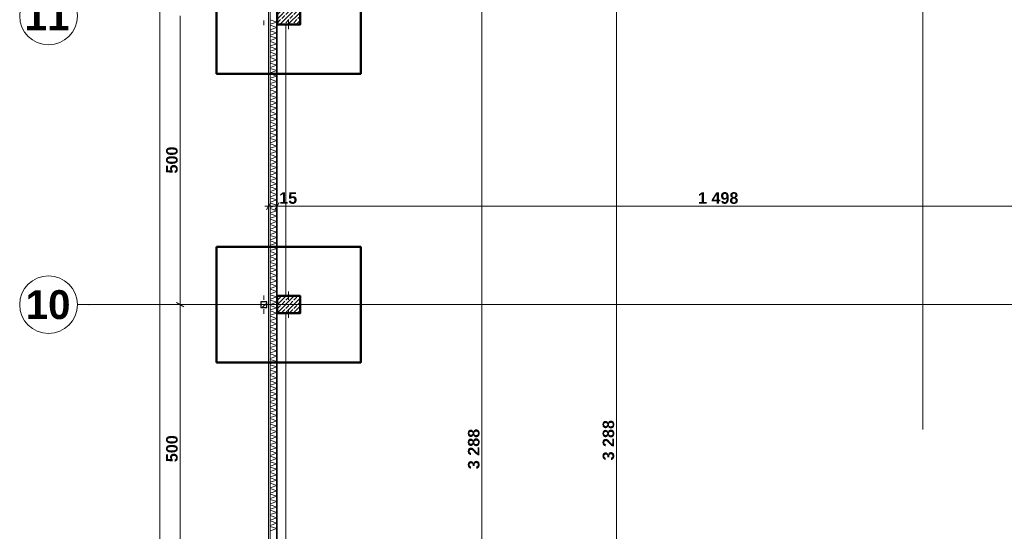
# Model space of a CAD drawing. Extents: x -7314 to 11761, y 144 to 9383.
# Tile 77 of 193: x 468 to 2175, y 5694 to 6580. Entities that reach past the tile are written whole.
import ezdxf
from ezdxf.xclip import XClip

# ---------------------------------------------------------------- set-up
doc = ezdxf.new("R2010")
doc.units = 0
doc.header["$MEASUREMENT"] = 0
doc.header["$XCLIPFRAME"] = 0
doc.linetypes.add('Krawędzie ukryte', pattern=[68, 48, -20])
doc.linetypes.add('Wipeout_Contour', pattern=[20000, 0, -20000])
for name, color, linetype in [('_FORMA - struktura elewacja', 7, 'Continuous'), ('FORMA - Arch 01 - 220-A Ściany', 7, 'Continuous'), ('FORMA - Arch 01 - 410-K Osie', 7, 'Continuous'), ('FORMA - Arch 01 - 440-K Słupy', 7, 'Continuous'), ('FORMA - Arch 02 - Ściany zewnętrzne', 7, 'Continuous'), ('FORMA - Arch 04 - Wymiary ogólne', 7, 'Continuous')]:
    doc.layers.add(name, color=color, linetype=linetype)
doc.styles.add('STYL_AUTOMATYCZNY_6', font='arial.ttf')
doc.styles.add('STYL_AUTOMATYCZNY_9', font='arial.ttf')
pattern_1 = [(45, (4185.3, -5972.398), (-7.071068, 7.071068), []), (45, (4181.764, -5968.863), (-7.071068, 7.071068), [7.5, -2.5])]

# ---------------------------------------------------------------- blocks, each defined once
blk = doc.blocks.new('*X17')
at = {"layer": 'FORMA - Arch 01 - 220-A Ściany', "color": 7, "linetype": 'Continuous', "lineweight": 5, "ltscale": 0.025}
for p, q in [((902, 6580.1), (913.5, 6576.3)), ((913.5, 6576.3), (902, 6572.4)), ((902, 6570.8), (913.5, 6566.9)), ((913.5, 6566.9), (902, 6563.1)), ((902, 6561.4), (913.5, 6557.6)), ((913.5, 6557.6), (902, 6553.8)), ((902, 6552.1), (913.5, 6548.3)), ((913.5, 6548.3), (902, 6544.4)), ((902, 6542.8), (913.5, 6538.9)), ((913.5, 6538.9), (902, 6535.1)), ((902, 6533.4), (913.5, 6529.6)), ((913.5, 6529.6), (902, 6525.8)), ((902, 6524.1), (913.5, 6520.3)), ((913.5, 6520.3), (902, 6516.4)), ((902, 6514.8), (913.5, 6510.9)), ((913.5, 6510.9), (902, 6507.1)), ((902, 6505.4), (913.5, 6501.6)), ((913.5, 6501.6), (902, 6497.8)), ((902, 6496.1), (913.5, 6492.3)), ((913.5, 6492.3), (902, 6488.4)), ((902, 6486.8), (913.5, 6482.9)), ((913.5, 6482.9), (902, 6479.1)), ((902, 6477.4), (913.5, 6473.6)), ((913.5, 6473.6), (902, 6469.8)), ((902, 6468.1), (913.5, 6464.3)), ((913.5, 6464.3), (902, 6460.4)), ((902, 6458.8), (913.5, 6454.9)), ((913.5, 6454.9), (902, 6451.1)), ((902, 6449.4), (913.5, 6445.6)), ((913.5, 6445.6), (902, 6441.8)), ((902, 6440.1), (913.5, 6436.3)), ((913.5, 6436.3), (902, 6432.4)), ((902, 6430.8), (913.5, 6426.9)), ((913.5, 6426.9), (902, 6423.1)), ((902, 6421.4), (913.5, 6417.6)), ((913.5, 6417.6), (902, 6413.8)), ((902, 6412.1), (913.5, 6408.3)), ((913.5, 6408.3), (902, 6404.4)), ((902, 6402.8), (913.5, 6398.9)), ((913.5, 6398.9), (902, 6395.1)), ((902, 6393.4), (913.5, 6389.6)), ((913.5, 6389.6), (902, 6385.8)), ((902, 6384.1), (913.5, 6380.3)), ((913.5, 6380.3), (902, 6376.4)), ((902, 6374.8), (913.5, 6370.9)), ((913.5, 6370.9), (902, 6367.1)), ((902, 6365.4), (913.5, 6361.6)), ((913.5, 6361.6), (902, 6357.8)), ((902, 6356.1), (913.5, 6352.3)), ((913.5, 6352.3), (902, 6348.4)), ((902, 6346.8), (913.5, 6342.9)), ((913.5, 6342.9), (902, 6339.1)), ((902, 6337.4), (913.5, 6333.6)), ((913.5, 6333.6), (902, 6329.8)), ((902, 6328.1), (913.5, 6324.3)), ((913.5, 6324.3), (902, 6320.4)), ((902, 6318.8), (913.5, 6314.9)), ((913.5, 6314.9), (902, 6311.1)), ((902, 6309.4), (913.5, 6305.6)), ((913.5, 6305.6), (902, 6301.8)), ((902, 6300.1), (913.5, 6296.3)), ((913.5, 6296.3), (902, 6292.4)), ((902, 6290.8), (913.5, 6286.9)), ((913.5, 6286.9), (902, 6283.1)), ((902, 6281.4), (913.5, 6277.6)), ((913.5, 6277.6), (902, 6273.8)), ((902, 6272.1), (913.5, 6268.3)), ((913.5, 6268.3), (902, 6264.4)), ((902, 6262.8), (913.5, 6258.9)), ((913.5, 6258.9), (902, 6255.1)), ((902, 6253.4), (913.5, 6249.6)), ((913.5, 6249.6), (902, 6245.8)), ((902, 6244.1), (913.5, 6240.3)), ((913.5, 6240.3), (902, 6236.4)), ((902, 6234.8), (913.5, 6230.9)), ((913.5, 6230.9), (902, 6227.1)), ((902, 6225.4), (913.5, 6221.6)), ((913.5, 6221.6), (902, 6217.8)), ((902, 6216.1), (913.5, 6212.3)), ((913.5, 6212.3), (902, 6208.4)), ((902, 6206.8), (913.5, 6202.9)), ((913.5, 6202.9), (902, 6199.1)), ((902, 6197.4), (913.5, 6193.6)), ((913.5, 6193.6), (902, 6189.8)), ((902, 6188.1), (913.5, 6184.3)), ((913.5, 6184.3), (902, 6180.4)), ((902, 6178.8), (913.5, 6174.9)), ((913.5, 6174.9), (902, 6171.1)), ((902, 6169.4), (913.5, 6165.6)), ((913.5, 6165.6), (902, 6161.8)), ((902, 6160.1), (913.5, 6156.3)), ((913.5, 6156.3), (902, 6152.4)), ((902, 6150.8), (913.5, 6146.9)), ((913.5, 6146.9), (902, 6143.1)), ((902, 6141.4), (913.5, 6137.6)), ((913.5, 6137.6), (902, 6133.8)), ((902, 6132.1), (913.5, 6128.3)), ((913.5, 6128.3), (902, 6124.4)), ((902, 6122.8), (913.5, 6118.9)), ((913.5, 6118.9), (902, 6115.1)), ((902, 6113.4), (913.5, 6109.6)), ((913.5, 6109.6), (902, 6105.8)), ((902, 6104.1), (913.5, 6100.3)), ((913.5, 6100.3), (902, 6096.4)), ((902, 6094.8), (913.5, 6090.9)), ((913.5, 6090.9), (902, 6087.1)), ((902, 6085.4), (913.5, 6081.6)), ((913.5, 6081.6), (902, 6077.8)), ((902, 6076.1), (913.5, 6072.3)), ((913.5, 6072.3), (902, 6068.4)), ((902, 6066.8), (913.5, 6062.9)), ((913.5, 6062.9), (902, 6059.1)), ((902, 6057.4), (913.5, 6053.6)), ((913.5, 6053.6), (902, 6049.8)), ((902, 6048.1), (913.5, 6044.3)), ((913.5, 6044.3), (902, 6040.4)), ((902, 6038.8), (913.5, 6034.9)), ((913.5, 6034.9), (902, 6031.1)), ((902, 6029.4), (913.5, 6025.6)), ((913.5, 6025.6), (902, 6021.8)), ((902, 6020.1), (913.5, 6016.3)), ((913.5, 6016.3), (902, 6012.4)), ((902, 6010.8), (913.5, 6006.9)), ((913.5, 6006.9), (902, 6003.1)), ((902, 6001.4), (913.5, 5997.6)), ((913.5, 5997.6), (902, 5993.8)), ((902, 5992.1), (913.5, 5988.3)), ((913.5, 5988.3), (902, 5984.4)), ((902, 5982.8), (913.5, 5978.9)), ((913.5, 5978.9), (902, 5975.1)), ((902, 5973.4), (913.5, 5969.6)), ((913.5, 5969.6), (902, 5965.8)), ((902, 5964.1), (913.5, 5960.3)), ((913.5, 5960.3), (902, 5956.4)), ((902, 5954.8), (913.5, 5950.9)), ((913.5, 5950.9), (902, 5947.1)), ((902, 5945.4), (913.5, 5941.6)), ((913.5, 5941.6), (902, 5937.8)), ((902, 5936.1), (913.5, 5932.3)), ((913.5, 5932.3), (902, 5928.4)), ((902, 5926.8), (913.5, 5922.9)), ((913.5, 5922.9), (902, 5919.1)), ((902, 5917.4), (913.5, 5913.6)), ((913.5, 5913.6), (902, 5909.8)), ((902, 5908.1), (913.5, 5904.3)), ((913.5, 5904.3), (902, 5900.4)), ((902, 5898.8), (913.5, 5894.9)), ((913.5, 5894.9), (902, 5891.1)), ((902, 5889.4), (913.5, 5885.6)), ((913.5, 5885.6), (902, 5881.8)), ((902, 5880.1), (913.5, 5876.3)), ((913.5, 5876.3), (902, 5872.4)), ((902, 5870.8), (913.5, 5866.9)), ((913.5, 5866.9), (902, 5863.1)), ((902, 5861.4), (913.5, 5857.6)), ((913.5, 5857.6), (902, 5853.8)), ((902, 5852.1), (913.5, 5848.3)), ((913.5, 5848.3), (902, 5844.4)), ((902, 5842.8), (913.5, 5838.9)), ((913.5, 5838.9), (902, 5835.1)), ((902, 5833.4), (913.5, 5829.6)), ((913.5, 5829.6), (902, 5825.8)), ((902, 5824.1), (913.5, 5820.3)), ((913.5, 5820.3), (902, 5816.4)), ((902, 5814.8), (913.5, 5810.9)), ((913.5, 5810.9), (902, 5807.1)), ((902, 5805.4), (913.5, 5801.6)), ((913.5, 5801.6), (902, 5797.8)), ((902, 5796.1), (913.5, 5792.3)), ((913.5, 5792.3), (902, 5788.4)), ((902, 5786.8), (913.5, 5782.9)), ((913.5, 5782.9), (902, 5779.1)), ((902, 5777.4), (913.5, 5773.6)), ((913.5, 5773.6), (902, 5769.8)), ((902, 5768.1), (913.5, 5764.3)), ((913.5, 5764.3), (902, 5760.4)), ((902, 5758.8), (913.5, 5754.9)), ((913.5, 5754.9), (902, 5751.1)), ((902, 5749.4), (913.5, 5745.6)), ((913.5, 5745.6), (902, 5741.8)), ((902, 5740.1), (913.5, 5736.3)), ((913.5, 5736.3), (902, 5732.4)), ((902, 5730.8), (913.5, 5726.9)), ((913.5, 5726.9), (902, 5723.1)), ((902, 5721.4), (913.5, 5717.6)), ((913.5, 5717.6), (902, 5713.8)), ((902, 5712.1), (913.5, 5708.3)), ((913.5, 5708.3), (902, 5704.4)), ((902, 5702.8), (913.5, 5698.9)), ((913.5, 5698.9), (902, 5695.1))]:
    blk.add_line(p, q, dxfattribs=at)
blk = doc.blocks.new('Rysunek_1_1', base_point=(4185.3, -5972.4))
at = {"layer": 'FORMA - Arch 01 - 410-K Osie', "color": 7, "linetype": 'Krawędzie ukryte', "lineweight": 13, "ltscale": 0.025}
for p, q in [((2034, 5890.7), (2034, 8978.4)), ((587.6, 6086.9), (567.7, 6086.9)), ((2034, 5890.7), (2034, 5870.8))]:
    blk.add_line(p, q, dxfattribs=at)
at = {"layer": 'FORMA - Arch 01 - 410-K Osie', "color": 7, "linetype": 'Continuous', "lineweight": 13, "ltscale": 0.025}
for centre in [(517.7, 6586.9), (517.7, 6086.9)]:
    blk.add_circle(centre, 50, dxfattribs=at)
at = {"layer": 'FORMA - Arch 01 - 410-K Osie', "color": 7, "linetype": 'Krawędzie ukryte', "lineweight": 13, "ltscale": 0.025}
blk.add_point((587.6, 6086.9), dxfattribs=at)
blk.add_point((587.6, 6086.9), dxfattribs=at)
at = {"layer": 'FORMA - Arch 04 - Wymiary ogólne', "color": 154, "linetype": 'Continuous', "lineweight": 13, "ltscale": 0.025}
for p, q in [((710.9, 721.9), (710.9, 7923.6)), ((1269.3, 4207.4), (1269.3, 7495.3)), ((1502.9, 4207.4), (1502.9, 7495.3)), ((745.9, 6086.9), (745.9, 6586.9)), ((755.2, 6086.9), (736.5, 6086.9)), ((739.6, 6090.5), (752.1, 6083.3)), ((745.9, 5586.9), (745.9, 6086.9))]:
    blk.add_line(p, q, dxfattribs=at)
at = {"layer": 'FORMA - Arch 01 - 410-K Osie', "color": 7, "linetype": 'Continuous', "lineweight": 13, "char_height": 50, "attachment_point": 3, "style": 'STYL_AUTOMATYCZNY_6'}
for s, insert in [('\\A1;{\\pqr;\\pt0;\\fArial|b1|i0|c238|p0;\\W1.000000;11}', (553.9, 6611.9)), ('\\A1;{\\pqr;\\pt0;\\fArial|b1|i0|c238|p0;\\W1.000000;10}', (555.8, 6111.9))]:
    blk.add_mtext(s, dxfattribs=dict(at, insert=insert))
at = {"layer": 'FORMA - Arch 04 - Wymiary ogólne', "color": 154, "linetype": 'Continuous', "lineweight": 13, "char_height": 20, "attachment_point": 7, "rotation": 90, "style": 'STYL_AUTOMATYCZNY_9'}
for s, insert, width in [('\\A1;{\\pql;\\fArial|b1|i0|c238|p0;\\W1.000000;500}', (741.9, 6314), 45.763), ('\\A1;{\\pql;\\fArial|b1|i0|c238|p0;\\W1.000000;3\xa0288}', (1498.9, 5817), 68.638), ('\\A1;{\\pql;\\fArial|b1|i0|c238|p0;\\W1.000000;500}', (741.9, 5814), 45.763), ('\\A1;{\\pql;\\fArial|b1|i0|c238|p0;\\W1.000000;3\xa0288}', (1265.3, 5801.8), 68.638)]:
    blk.add_mtext(s, dxfattribs=dict(at, insert=insert, width=width))
at = {"layer": 'FORMA - Arch 04 - Wymiary ogólne', "color": 154, "linetype": 'Continuous', "lineweight": 13, "insert": (1644.1, 6261.3), "char_height": 20, "width": 68.638, "attachment_point": 7, "style": 'STYL_AUTOMATYCZNY_9'}
blk.add_mtext('\\A1;{\\pql;\\fArial|b1|i0|c238|p0;\\W1.000000;1\xa0498}', dxfattribs=at)
at = {"color": 254, "linetype": 'Wipeout_Contour', "lineweight": 0, "ltscale": 26836.350036}
blk.add_wipeout([(913.5, 7908.6), (913.5, 5379.9), (914, 5379.9), (914, 7908.6)], dxfattribs=at).dxf.layer = 'FORMA - Arch 01 - 220-A Ściany'
at = {"layer": 'FORMA - Arch 01 - 220-A Ściany', "linetype": 'Continuous', "lineweight": 5}
h = blk.add_hatch(dxfattribs=at)
h.set_pattern_fill('Aluminium_0001', style=0, pattern_type=2)
h.set_pattern_definition([(45, (4185.3, -5972.398), (-17.67767, 17.67767), []), (45, (4181.764, -5968.863), (-17.67767, 17.67767), []), (45, (4178.229, -5965.327), (-17.67767, 17.67767), [])])
h.paths.add_polyline_path([(913.5, 7908.6), (913.5, 5379.9), (914, 5379.9), (914, 7908.6)])
at = {"color": 254, "linetype": 'Wipeout_Contour', "lineweight": 0, "ltscale": 26833.977624}
blk.add_wipeout([(902, 5379.9), (913.5, 5379.9), (913.5, 7909.1), (902, 7909.1)], dxfattribs=at).dxf.layer = 'FORMA - Arch 01 - 220-A Ściany'
at = {"layer": 'FORMA - Arch 01 - 220-A Ściany', "color": 7, "linetype": 'Continuous', "lineweight": 25, "ltscale": 0.025}
blk.add_line((913.5, 5379.9), (913.5, 7909.1), dxfattribs=at)
at = {"layer": 'FORMA - Arch 01 - 220-A Ściany', "color": 7, "linetype": 'Continuous', "lineweight": 15, "ltscale": 0.025, "flags": 128}
blk.add_lwpolyline([(914, 5379.9), (914, 7908.6)], dxfattribs=at)
at = {"color": 7, "linetype": 'Continuous', "lineweight": 13, "ltscale": 0.025}
blk.add_blockref('*X17', (0, 0), dxfattribs=at)
at = {"color": 254, "linetype": 'Wipeout_Contour', "lineweight": 0, "ltscale": 26196.154043}
blk.add_wipeout([(899, 6487.9), (899, 6485.9), (901, 6485.9), (901, 6487.9)], dxfattribs=at).dxf.layer = 'FORMA - Arch 01 - 220-A Ściany'
at = {"color": 254, "linetype": 'Wipeout_Contour', "lineweight": 0, "ltscale": 24612.318179}
blk.add_wipeout([(899, 6087.9), (899, 6085.9), (901, 6085.9), (901, 6087.9)], dxfattribs=at).dxf.layer = 'FORMA - Arch 01 - 220-A Ściany'
at = {"color": 254, "linetype": 'Wipeout_Contour', "lineweight": 0, "ltscale": 25614.578792}
blk.add_wipeout([(914, 6101.9), (929, 6101.9), (929, 6571.9), (914, 6571.9)], dxfattribs=at).dxf.layer = 'FORMA - Arch 02 - Ściany zewnętrzne'
at = {"color": 254, "linetype": 'Wipeout_Contour', "lineweight": 0, "ltscale": 23637.247024}
blk.add_wipeout([(914, 5601.9), (929, 5601.9), (929, 6071.9), (914, 6071.9)], dxfattribs=at).dxf.layer = 'FORMA - Arch 02 - Ściany zewnętrzne'
at = {"layer": 'FORMA - Arch 02 - Ściany zewnętrzne', "color": 7, "linetype": 'Continuous', "lineweight": 13, "ltscale": 0.025, "flags": 128}
for points in [[(914, 6571.9), (914, 6101.9)], [(929, 6101.9), (929, 6571.9)], [(914, 6071.9), (914, 5601.9)], [(929, 5601.9), (929, 6071.9)]]:
    blk.add_lwpolyline(points, dxfattribs=at)
at = {"layer": 'FORMA - Arch 04 - Wymiary ogólne', "color": 154, "linetype": 'Continuous', "lineweight": 13, "ltscale": 0.025}
for p, q in [((914, 6266.7), (914, 6247.9)), ((2412.2, 6257.3), (914, 6257.3))]:
    blk.add_line(p, q, dxfattribs=at)
at = {"layer": 'FORMA - Arch 04 - Wymiary ogólne', "color": 154, "linetype": 'Continuous', "lineweight": 13, "insert": (917.7, 6261.3), "char_height": 20, "width": 30.509, "attachment_point": 7, "style": 'STYL_AUTOMATYCZNY_9'}
blk.add_mtext('\\A1;{\\pql;\\fArial|b1|i0|c238|p0;\\W1.000000;15}', dxfattribs=at)
at = {"color": 254, "linetype": 'Wipeout_Contour', "lineweight": 0, "ltscale": 18256.97488}
blk.add_wipeout([(899, 7923.6), (899, 721.9), (902, 721.9), (902, 7923.6)], dxfattribs=at).dxf.layer = 'FORMA - Arch 01 - 220-A Ściany'
at = {"color": 254, "linetype": 'Wipeout_Contour', "lineweight": 0, "ltscale": 25800.008072}
blk.add_wipeout([(899, 6387.9), (899, 6385.9), (901, 6385.9), (901, 6387.9)], dxfattribs=at).dxf.layer = 'FORMA - Arch 01 - 220-A Ściany'
at = {"color": 254, "linetype": 'Wipeout_Contour', "lineweight": 0, "ltscale": 25403.982885}
blk.add_wipeout([(899, 6287.9), (899, 6285.9), (901, 6285.9), (901, 6287.9)], dxfattribs=at).dxf.layer = 'FORMA - Arch 01 - 220-A Ściany'
at = {"color": 254, "linetype": 'Wipeout_Contour', "lineweight": 0, "ltscale": 25008.084219}
blk.add_wipeout([(899, 6187.9), (899, 6185.9), (901, 6185.9), (901, 6187.9)], dxfattribs=at).dxf.layer = 'FORMA - Arch 01 - 220-A Ściany'
at = {"color": 254, "linetype": 'Wipeout_Contour', "lineweight": 0, "ltscale": 26611.286182}
blk.add_wipeout([(954, 6601.9), (914, 6601.9), (914, 6571.9), (954, 6571.9)], dxfattribs=at).dxf.layer = 'FORMA - Arch 01 - 440-K Słupy'
at = {"color": 254, "linetype": 'Wipeout_Contour', "lineweight": 0, "ltscale": 24632.705631}
blk.add_wipeout([(954, 6101.9), (914, 6101.9), (914, 6071.9), (954, 6071.9)], dxfattribs=at).dxf.layer = 'FORMA - Arch 01 - 440-K Słupy'
at = {"layer": 'FORMA - Arch 01 - 440-K Słupy', "linetype": 'Continuous', "lineweight": 5}
h = blk.add_hatch(dxfattribs=at)
h.set_pattern_fill('beton_zbrojony_gęsty_0001', style=0, pattern_type=2)
h.set_pattern_definition(pattern_1)
h.paths.add_polyline_path([(954, 6601.9), (914, 6601.9), (914, 6571.9), (954, 6571.9)])
h = blk.add_hatch(dxfattribs=at)
h.set_pattern_fill('beton_zbrojony_gęsty_0001', style=0, pattern_type=2)
h.set_pattern_definition(pattern_1)
h.paths.add_polyline_path([(954, 6101.9), (914, 6101.9), (914, 6071.9), (954, 6071.9)])
at = {"layer": 'FORMA - Arch 01 - 220-A Ściany', "color": 7, "linetype": 'Continuous', "lineweight": 18, "ltscale": 0.025}
blk.add_line((902, 7923.6), (902, 721.9), dxfattribs=at)
at = {"layer": 'FORMA - Arch 01 - 410-K Osie', "color": 7, "linetype": 'Krawędzie ukryte', "lineweight": 13, "ltscale": 0.025}
blk.add_line((914, 567.1), (914, 8978.4), dxfattribs=at)
at = {"layer": 'FORMA - Arch 01 - 440-K Słupy', "color": 1, "linetype": 'Continuous', "lineweight": 13, "ltscale": 0.025}
for p, q in [((934, 6578.9), (934, 6563.9)), ((934, 6094.9), (934, 6109.9)), ((934, 6078.9), (934, 6063.9)), ((942, 6086.9), (962, 6086.9))]:
    blk.add_line(p, q, dxfattribs=at)
at = {"layer": 'FORMA - Arch 01 - 440-K Słupy', "color": 7, "linetype": 'Continuous', "lineweight": 25, "ltscale": 0.025, "flags": 128}
for points in [[(914, 6571.9), (954, 6571.9), (954, 6601.9), (914, 6601.9)], [(914, 6071.9), (954, 6071.9), (954, 6101.9), (914, 6101.9)]]:
    blk.add_lwpolyline(points, dxfattribs=at)
at = {"layer": 'FORMA - Arch 01 - 440-K Słupy', "color": 1, "linetype": 'Continuous', "lineweight": 13, "ltscale": 0.025}
blk.add_point((934, 6086.9), dxfattribs=at)
at = {"color": 254, "linetype": 'Wipeout_Contour', "lineweight": 0, "ltscale": 26196.154043}
blk.add_wipeout([(899, 6487.9), (899, 6485.9), (901, 6485.9), (901, 6487.9)], dxfattribs=at).dxf.layer = 'FORMA - Arch 01 - 220-A Ściany'
at = {"color": 254, "linetype": 'Wipeout_Contour', "lineweight": 0, "ltscale": 24612.318179}
blk.add_wipeout([(899, 6087.9), (899, 6085.9), (901, 6085.9), (901, 6087.9)], dxfattribs=at).dxf.layer = 'FORMA - Arch 01 - 220-A Ściany'
at = {"layer": 'FORMA - Arch 01 - 220-A Ściany', "color": 7, "linetype": 'Continuous', "lineweight": 13, "ltscale": 0.025}
for p, q in [((899, 6487.9), (899, 6485.9)), ((899, 6087.9), (899, 6085.9))]:
    blk.add_line(p, q, dxfattribs=at)
at = {"layer": 'FORMA - Arch 01 - 220-A Ściany', "color": 7, "linetype": 'Continuous', "lineweight": 18, "ltscale": 0.025, "flags": 128}
for points in [[(899, 6487.9), (901, 6487.9), (901, 6485.9), (899, 6485.9)], [(899, 6087.9), (901, 6087.9), (901, 6085.9), (899, 6085.9)]]:
    blk.add_lwpolyline(points, close=True, dxfattribs=at)
at = {"color": 254, "linetype": 'Wipeout_Contour', "lineweight": 0, "ltscale": 18256.97488}
blk.add_wipeout([(899, 7923.6), (899, 721.9), (902, 721.9), (902, 7923.6)], dxfattribs=at).dxf.layer = 'FORMA - Arch 01 - 220-A Ściany'
at = {"layer": 'FORMA - Arch 01 - 220-A Ściany', "color": 7, "linetype": 'Continuous', "lineweight": 13, "ltscale": 0.025}
blk.add_line((899, 7923.6), (899, 721.9), dxfattribs=at)
at = {"layer": 'FORMA - Arch 01 - 220-A Ściany', "color": 7, "linetype": 'Continuous', "lineweight": 18, "ltscale": 0.025, "flags": 128}
blk.add_lwpolyline([(899, 7923.6), (902, 7923.6), (902, 721.9), (899, 721.9)], close=True, dxfattribs=at)
at = {"color": 254, "linetype": 'Wipeout_Contour', "lineweight": 0, "ltscale": 25800.008072}
blk.add_wipeout([(899, 6387.9), (899, 6385.9), (901, 6385.9), (901, 6387.9)], dxfattribs=at).dxf.layer = 'FORMA - Arch 01 - 220-A Ściany'
at = {"color": 254, "linetype": 'Wipeout_Contour', "lineweight": 0, "ltscale": 25403.982885}
blk.add_wipeout([(899, 6287.9), (899, 6285.9), (901, 6285.9), (901, 6287.9)], dxfattribs=at).dxf.layer = 'FORMA - Arch 01 - 220-A Ściany'
at = {"color": 254, "linetype": 'Wipeout_Contour', "lineweight": 0, "ltscale": 25008.084219}
blk.add_wipeout([(899, 6187.9), (899, 6185.9), (901, 6185.9), (901, 6187.9)], dxfattribs=at).dxf.layer = 'FORMA - Arch 01 - 220-A Ściany'
at = {"layer": 'FORMA - Arch 01 - 220-A Ściany', "color": 7, "linetype": 'Continuous', "lineweight": 13, "ltscale": 0.025}
for p, q in [((899, 6387.9), (899, 6385.9)), ((899, 6287.9), (899, 6285.9)), ((899, 6187.9), (899, 6185.9))]:
    blk.add_line(p, q, dxfattribs=at)
at = {"layer": 'FORMA - Arch 01 - 220-A Ściany', "color": 7, "linetype": 'Continuous', "lineweight": 18, "ltscale": 0.025, "flags": 128}
for points in [[(899, 6387.9), (901, 6387.9), (901, 6385.9), (899, 6385.9)], [(899, 6287.9), (901, 6287.9), (901, 6285.9), (899, 6285.9)], [(899, 6187.9), (901, 6187.9), (901, 6185.9), (899, 6185.9)]]:
    blk.add_lwpolyline(points, close=True, dxfattribs=at)
at = {"color": 254, "linetype": 'Wipeout_Contour', "lineweight": 0, "ltscale": 18256.97488}
blk.add_wipeout([(899, 7923.6), (899, 721.9), (902, 721.9), (902, 7923.6)], dxfattribs=at).dxf.layer = 'FORMA - Arch 01 - 220-A Ściany'
at = {"layer": 'FORMA - Arch 01 - 220-A Ściany', "color": 7, "linetype": 'Continuous', "lineweight": 18, "ltscale": 0.025}
blk.add_line((902, 7923.6), (902, 4754.9), dxfattribs=at)
at = {"color": 254, "linetype": 'Wipeout_Contour', "lineweight": 0, "ltscale": 18256.97488}
blk.add_wipeout([(899, 7923.6), (899, 721.9), (902, 721.9), (902, 7923.6)], dxfattribs=at).dxf.layer = 'FORMA - Arch 01 - 220-A Ściany'
at = {"layer": '_FORMA - struktura elewacja', "color": 1, "linetype": 'Continuous', "lineweight": 13, "ltscale": 0.025}
blk.add_line((891, 6578.9), (891, 6570.9), dxfattribs=at)
at = {"layer": 'FORMA - Arch 01 - 220-A Ściany', "color": 7, "linetype": 'Continuous', "lineweight": 13, "ltscale": 0.025}
blk.add_line((899, 7923.6), (899, 721.9), dxfattribs=at)
at = {"layer": 'FORMA - Arch 01 - 220-A Ściany', "color": 7, "linetype": 'Continuous', "lineweight": 18, "ltscale": 0.025, "flags": 128}
blk.add_lwpolyline([(899, 7923.6), (902, 7923.6), (902, 721.9), (899, 721.9)], close=True, dxfattribs=at)
at = {"layer": 'FORMA - Arch 01 - 440-K Słupy', "color": 1, "linetype": 'Continuous', "lineweight": 13, "ltscale": 0.025}
blk.add_line((926, 6086.9), (906, 6086.9), dxfattribs=at)
at = {"layer": 'FORMA - Arch 04 - Wymiary ogólne', "color": 154, "linetype": 'Continuous', "lineweight": 13, "ltscale": 0.025}
for p, q in [((899, 6266.7), (899, 6247.9)), ((899, 6257.3), (892.9, 6257.3)), ((902.6, 6263.6), (895.4, 6251.1)), ((914, 6257.3), (899, 6257.3)), ((910.4, 6251.1), (917.6, 6263.6))]:
    blk.add_line(p, q, dxfattribs=at)
at = {"color": 254, "linetype": 'Wipeout_Contour', "lineweight": 0, "ltscale": 24607.053437}
blk.add_wipeout([(886, 6091.9), (886, 6081.9), (896, 6081.9), (896, 6091.9)], dxfattribs=at).dxf.layer = '_FORMA - struktura elewacja'
at = {"layer": '_FORMA - struktura elewacja', "linetype": 'Continuous', "lineweight": 13}
h = blk.add_hatch(dxfattribs=at)
h.set_pattern_fill('Beton_zbrojony_0001', color=251, style=0, pattern_type=2)
h.set_pattern_definition([(45, (4185.3, -5972.398), (-18.384776, 18.384776), []), (45, (4176.107, -5963.206), (-18.384776, 18.384776), [19.5, -6.5])])
h.paths.add_polyline_path([(886, 6091.9), (886, 6081.9), (896, 6081.9), (896, 6091.9)])
at = {"layer": '_FORMA - struktura elewacja', "color": 1, "linetype": 'Continuous', "lineweight": 13, "ltscale": 0.025}
for p, q in [((891, 6094.9), (891, 6102.9)), ((883, 6086.9), (875, 6086.9)), ((891, 6078.9), (891, 6070.9)), ((899, 6086.9), (907, 6086.9))]:
    blk.add_line(p, q, dxfattribs=at)
at = {"layer": '_FORMA - struktura elewacja', "color": 7, "linetype": 'Continuous', "lineweight": 25, "ltscale": 0.025, "flags": 128}
blk.add_lwpolyline([(886, 6091.9), (886, 6081.9), (896, 6081.9), (896, 6091.9)], close=True, dxfattribs=at)
at = {"layer": '_FORMA - struktura elewacja', "color": 1, "linetype": 'Continuous', "lineweight": 13, "ltscale": 0.025}
blk.add_point((891, 6086.9), dxfattribs=at)
at = {"layer": 'FORMA - Arch 01 - 410-K Osie', "color": 7, "linetype": 'Krawędzie ukryte', "lineweight": 13, "ltscale": 0.025}
blk.add_line((9436.2, 6086.9), (587.6, 6086.9), dxfattribs=at)

msp = doc.modelspace()

# ---------------------------------------------------------------- block references
at = {"lineweight": 20}
ref = msp.add_blockref('Rysunek_1_1', (4185.29965, -5972.39804), dxfattribs=at)
XClip(ref).set_block_clipping_path([(254.0251470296, 246.5573808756), (9689.7973583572, 9358.9497337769)])

# ---------------------------------------------------------------- next in the draw order: linework, layer by layer
at = {"lineweight": 50}
for points in [[(809.04065, 6686.89689), (1059.04065, 6686.89689), (1059.04065, 6486.89689), (809.04065, 6486.89689), (809.04065, 6686.89689)], [(914.04065, 6601.89689), (914.04065, 6571.89688), (954.04065, 6571.89688), (954.04065, 6601.89689), (914.04065, 6601.89689)], [(809.04065, 6186.89689), (1059.04065, 6186.89689), (1059.04065, 5986.89689), (809.04065, 5986.89689), (809.04065, 6186.89689)], [(914.04065, 6101.89696), (914.04065, 6071.89695), (954.04065, 6071.89695), (954.04065, 6101.89696), (914.04065, 6101.89696)]]:
    msp.add_lwpolyline(points, dxfattribs=at)

doc.saveas('drawing.dxf')
